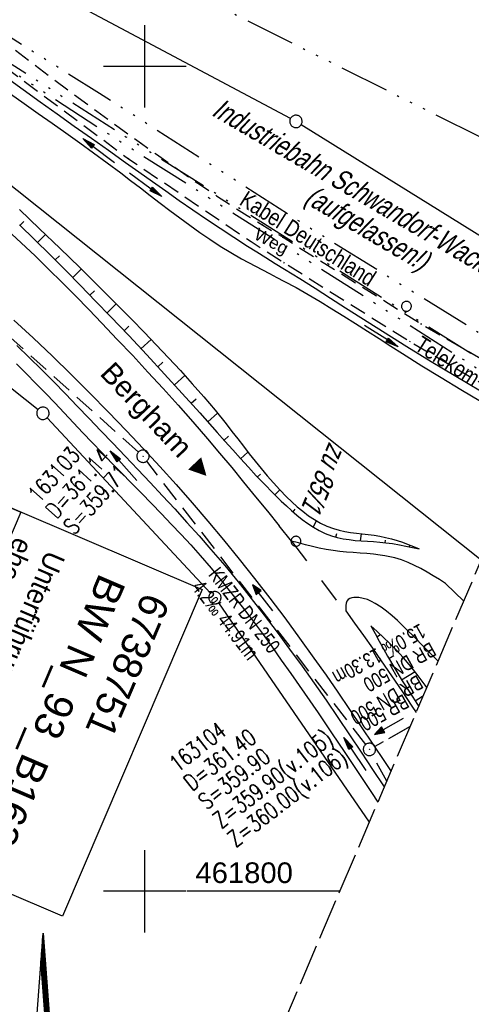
# Model space of a CAD drawing. Extents: x 510409 to 510963, y 461447 to 462240.
# Tile 12 of 25: x 510785 to 510840, y 461786 to 461906. Entities that reach past the tile are written whole.
import ezdxf
from ezdxf.enums import TextEntityAlignment as Align

# ---------------------------------------------------------------- set-up
doc = ezdxf.new("R2010")
doc.units = 0
doc.header["$LTSCALE"] = 10
doc.header["$MEASUREMENT"] = 0
for name, pattern in [('ACAD_ISO14W100', [25.5, 12, -3, 0.5, -3, 0.5, -3, 0.5, -3]), ('AUSGEZOGEN', [0]), ('LT00', [0]), ('LT02', [0.4, 0.2, -0.2]), ('LT11', [0.3, 0.2, -0.1]), ('LT12', [0.4, 0.3, -0.1]), ('LT14', [0.6, 0.5, -0.1]), ('STRICHLINIE2', [0.375, 0.25, -0.125])]:
    doc.linetypes.add(name, pattern=pattern)
doc.layers.get('0').update_dxf_attribs({"linetype": 'LT00'})
for name, color, linetype in [('--EK_BW_TEXT_B', 20, 'LT00'), ('--EK_FBR', 1, 'LT00'), ('--EK_Halt-Pfeil', 4, 'LT00'), ('--EK_Haltung', 7, 'STRICHLINIE2'), ('--EK_Haltung-Text', 140, 'LT00'), ('--EK_Schacht-Text', 5, 'LT00'), ('--EL_Halt-Pfeil', 4, 'LT00'), ('--EL_Haltung', 182, 'STRICHLINIE2'), ('--EL_Haltung-Text', 182, 'LT00'), ('1401', 7, 'Continuous'), ('BW_TEXT_B', 20, 'AUSGEZOGEN'), ('DFK_BES-NAME', 255, 'LT00'), ('DFK_FLUR_NR', 250, 'LT00'), ('DFK_GZPKT', 250, 'LT00'), ('DFK_KATASTER', 250, 'LT00'), ('DFK_VERMPKT', 252, 'LT00'), ('DL', 182, 'LT12'), ('DL_PFEIL', 201, 'LT00'), ('DL_TEXT', 182, 'LT00'), ('FELDWEG_TEXT', 1, 'Continuous'), ('KABEL_DEUTSCHLAND', 210, 'ACAD_ISO14W100'), ('KABEL_DEUTSCHLAND_TEXT', 210, 'LT00'), ('ORTSRICHTUNG', 7, 'Continuous'), ('PFEIL', 140, 'AUSGEZOGEN'), ('TELEKOM', 210, 'ACAD_ISO14W100'), ('TELEKOM_TEXT', 210, 'Continuous'), ('V107_AFBR_BAB', 250, 'LT00'), ('V107_BOESCH', 250, 'LT00'), ('V107_BOSCHUNG', 250, 'LT00'), ('V107_FELDWEG', 250, 'LT11'), ('V107_GRABEN', 250, 'LT00'), ('V107_KA_PRUF', 182, 'LT00'), ('V107_LG_MARK', 250, 'LT02'), ('V107_PARK_MS', 1, 'LT00'), ('V107_RASTER', 250, 'LT00')]:
    doc.layers.add(name, color=color, linetype=linetype)
doc.layers.add('-BLATT_107-RAND', color=7, linetype='LT14', plot=False)
doc.styles.add('Beschrift', font='ARIAL.TTF')
doc.styles.add('Haltungsbeschriftung', font='ARIAL.TTF', dxfattribs={"width": 0.75})
doc.styles.add('schachtbeschriftung', font='romans.shx', dxfattribs={"width": 0.75, "height": 2})
doc.styles.get("Standard").update_dxf_attribs({"font": 'ARIAL.TTF'})
doc.styles.add('Versorgungsltg', font='ARIAL.TTF', dxfattribs={"width": 0.8, "height": 2})

# ---------------------------------------------------------------- blocks, each defined once
blk = doc.blocks.new('SYMB7010')
at = {"color": 0, "linetype": 'ByBlock'}
for points in [[(-0.031408, 0.499213), (-0.093728, 0.49134), (-0.15457, 0.475719), (-0.212975, 0.452595), (-0.268021, 0.422333), (-0.31884, 0.385411), (-0.36463, 0.342411), (-0.40467, 0.29401), (-0.438329, 0.240973), (-0.465074, 0.184136), (-0.484486, 0.124395), (-0.496256, 0.062692), (-0.5002, 0)], [(-0.5002, 0), (-0.496256, -0.062692), (-0.484486, -0.124395), (-0.465075, -0.184136), (-0.438329, -0.240973), (-0.404671, -0.29401), (-0.36463, -0.342411), (-0.31884, -0.385411), (-0.268021, -0.422333), (-0.212975, -0.452595), (-0.154571, -0.475719), (-0.093728, -0.49134), (-0.031408, -0.499213), (0.031408, -0.499213)], [(0.5002, 0), (0.496256, 0.062692), (0.484485, 0.124395), (0.465074, 0.184136), (0.438329, 0.240973), (0.40467, 0.29401), (0.36463, 0.342411), (0.31884, 0.385411), (0.268021, 0.422333), (0.212975, 0.452595), (0.15457, 0.475719), (0.093728, 0.49134), (0.031408, 0.499213), (-0.031408, 0.499213)], [(0.031408, -0.499213), (0.093728, -0.491341), (0.15457, -0.475719), (0.212975, -0.452595), (0.268021, -0.422333), (0.31884, -0.385411), (0.36463, -0.342411), (0.404671, -0.294011), (0.438329, -0.240974), (0.465075, -0.184136), (0.484486, -0.124395), (0.496256, -0.062692), (0.500201, 0)]]:
    blk.add_lwpolyline(points, dxfattribs=at)
blk = doc.blocks.new('SYMB1401')
at = {"layer": '1401'}
for p, q in [((-2.1, -28.35), (0, 0)), ((0, 0), (2.15, -28.35)), ((2, -28.35), (-0.07, -1.01)), ((2.05, -28.35), (-0.05, -0.67)), ((2.1, -28.35), (-0.02, -0.34)), ((1.8, -28.35), (-0.17, -2.34)), ((1.85, -28.35), (-0.15, -2.01)), ((1.9, -28.35), (-0.12, -1.68)), ((1.95, -28.35), (-0.1, -1.34)), ((1.65, -28.35), (-0.25, -3.35)), ((1.7, -28.35), (-0.22, -3.01)), ((1.75, -28.35), (-0.2, -2.68)), ((-3.75, -35.35), (-3.75, -28.35)), ((-3.75, -28.35), (-1.2, -28.35)), ((1.25, -32.8), (-1.2, -28.35)), ((1.25, -32.8), (1.25, -28.35)), ((3.25, -28.35), (1.25, -28.35)), ((3.25, -28.35), (3.25, -35.35)), ((0.7, -35.35), (-1.75, -30.9)), ((-1.75, -30.9), (-1.75, -35.35)), ((-9.25, -31.85), (-6.25, -31.85)), ((5.75, -31.85), (8.75, -31.85)), ((-1.75, -35.35), (-3.75, -35.35)), ((-2.65, -35.35), (-3.25, -43.35)), ((3.25, -35.35), (0.7, -35.35)), ((2.75, -43.35), (2.15, -35.35)), ((2.8, -43.4), (2.2, -35.35)), ((3.3, -43.85), (2.65, -35.35)), ((-3.25, -43.35), (2.75, -43.35)), ((-3.2, -43.4), (2.8, -43.4))]:
    blk.add_line(p, q, dxfattribs=at)
for points in [[(-7.74, -32.11), (-7.75, -31.56), (-7.7, -31.01), (-7.62, -30.47), (-7.51, -29.93), (-7.35, -29.4), (-7.15, -28.89), (-6.92, -28.39), (-6.65, -27.91), (-6.34, -27.45), (-6.01, -27.02), (-5.64, -26.61), (-5.24, -26.23), (-4.82, -25.88), (-4.37, -25.56), (-3.9, -25.28), (-3.41, -25.03), (-2.9, -24.81), (-2.38, -24.64), (-1.85, -24.5)], [(1.85, -24.65), (2.37, -24.82), (2.88, -25.03), (3.37, -25.28), (3.85, -25.57), (4.3, -25.88), (4.72, -26.23), (5.12, -26.61), (5.49, -27.02), (5.83, -27.45), (6.13, -27.91), (6.41, -28.39), (6.64, -28.89), (6.84, -29.4), (7, -29.93), (7.12, -30.47), (7.2, -31.01), (7.24, -31.56), (7.25, -32.11)], [(-2.9, -38.85), (-3.41, -38.64), (-3.9, -38.39), (-4.37, -38.1), (-4.81, -37.78), (-5.24, -37.43), (-5.64, -37.05), (-6, -36.64), (-6.34, -36.21), (-6.64, -35.75), (-6.91, -35.27), (-7.15, -34.78), (-7.35, -34.26), (-7.5, -33.74), (-7.62, -33.2), (-7.7, -32.66), (-7.74, -32.11)], [(7.25, -32.11), (7.21, -32.66), (7.13, -33.21), (7.01, -33.74), (6.85, -34.27), (6.65, -34.78), (6.42, -35.28), (6.15, -35.76), (5.84, -36.22), (5.5, -36.66), (5.13, -37.07), (4.74, -37.45), (4.31, -37.8), (3.86, -38.12), (3.39, -38.4), (2.9, -38.65)], [(-3.15, -43.45), (2.85, -43.45), (2.25, -35.35)], [(-3.1, -43.5), (2.9, -43.5), (2.3, -35.35)], [(-3.05, -43.55), (2.95, -43.55), (2.35, -35.35)], [(-3, -43.6), (3, -43.6), (2.4, -35.35)], [(-2.95, -43.65), (3.05, -43.65), (2.45, -35.35)], [(-2.9, -43.7), (3.1, -43.7), (2.5, -35.35)], [(-2.85, -43.75), (3.15, -43.75), (2.55, -35.35)], [(-2.8, -43.8), (3.2, -43.8), (2.6, -35.35)], [(-2.78, -43.82), (3.25, -43.82), (2.62, -35.35)], [(-3.25, -43.35), (-2.75, -43.85), (3.3, -43.85)]]:
    blk.add_lwpolyline(points, dxfattribs=at)
blk = doc.blocks.new('Pfreil3')
at = {"layer": 'PFEIL'}
blk.add_hatch(color=256, dxfattribs=at).paths.add_polyline_path([(-1.55, 0.27), (-1.55, -0.27), (0, 0)])
for p, q in [((-1.55, 0), (-4.83, 0)), ((-1.55, -0.27), (-1.55, 0.27)), ((-1.55, 0.27), (0, 0)), ((0, 0), (-1.55, -0.27))]:
    blk.add_line(p, q, dxfattribs=at)
blk = doc.blocks.new('SYMB0003')
at = {"color": 0, "linetype": 'ByBlock'}
for p, q in [((-0.015712, 0), (0.010166, 0.012015)), ((0, -0.021257), (-0.015712, 0)), ((0.010166, 0.012015), (0, -0.021257))]:
    blk.add_line(p, q, dxfattribs=at)
for points in [[(-0.031395, 0.499013), (-0.093691, 0.491144), (-0.154509, 0.475528), (-0.21289, 0.452414), (-0.267913, 0.422164), (-0.318712, 0.385257), (-0.364484, 0.342274), (-0.404509, 0.293893), (-0.438154, 0.240877), (-0.464888, 0.184062), (-0.484292, 0.124345), (-0.496058, 0.062667), (-0.5, 0)], [(-0.5, 0), (-0.496058, -0.062667), (-0.484292, -0.124345), (-0.464888, -0.184062), (-0.438154, -0.240877), (-0.404509, -0.293893), (-0.364485, -0.342274), (-0.318712, -0.385257), (-0.267914, -0.422164), (-0.21289, -0.452414), (-0.154509, -0.475529), (-0.093691, -0.491144), (-0.031395, -0.499014), (0.031395, -0.499014)], [(0.5, 0), (0.496057, 0.062667), (0.484292, 0.124345), (0.464888, 0.184062), (0.438153, 0.240877), (0.404509, 0.293893), (0.364484, 0.342274), (0.318712, 0.385257), (0.267913, 0.422164), (0.21289, 0.452414), (0.154509, 0.475528), (0.093691, 0.491144), (0.031395, 0.499013), (-0.031395, 0.499013)], [(0.031395, -0.499014), (0.093691, -0.491144), (0.154509, -0.475529), (0.21289, -0.452414), (0.267914, -0.422164), (0.318712, -0.385257), (0.364485, -0.342274), (0.404509, -0.293893), (0.438154, -0.240877), (0.464889, -0.184062), (0.484292, -0.124345), (0.496058, -0.062667), (0.5, 0)]]:
    blk.add_lwpolyline(points, dxfattribs=at)
blk = doc.blocks.new('SYMB0011')
at = {"color": 0, "linetype": 'ByBlock'}
for p, q in [((0.5, 0), (-0.5, 0)), ((0, 0.5), (0, -0.5))]:
    blk.add_line(p, q, dxfattribs=at)
blk = doc.blocks.new('SYMB0070')
at = {"color": 0, "linetype": 'ByBlock'}
for p, q in [((-0.5, 0), (0.2, 0)), ((0.5, 0), (0.2, 0.1)), ((0.2, 0.1), (0.2, 0)), ((0.468, 0), (0.21, 0.086)), ((0.21, 0.086), (0.21, -0.086)), ((0.21, -0.086), (0.468, 0)), ((0.22, -0.072), (0.437, 0)), ((0.23, -0.058), (0.405, 0)), ((0.24, -0.045), (0.374, 0)), ((0.342, 0), (0.25, 0.031)), ((0.25, 0.031), (0.25, -0.031)), ((0.25, -0.031), (0.342, 0)), ((0.26, -0.017), (0.31, 0)), ((0.27, -0.003), (0.279, 0))]:
    blk.add_line(p, q, dxfattribs=at)
for points in [[(0.2, 0), (0.2, -0.1), (0.5, 0)], [(0.437, 0), (0.22, 0.072), (0.22, -0.072)], [(0.405, 0), (0.23, 0.058), (0.23, -0.058)], [(0.374, 0), (0.24, 0.045), (0.24, -0.045)], [(0.31, 0), (0.26, 0.017), (0.26, -0.017)], [(0.279, 0), (0.27, 0.003), (0.27, -0.003)]]:
    blk.add_lwpolyline(points, dxfattribs=at)

msp = doc.modelspace()

# ---------------------------------------------------------------- linework, layer by layer
at = {"layer": '--EK_FBR'}
msp.add_line((510817.8, 461842.46), (510816.31, 461844.28), dxfattribs=at)
for points in [[(510783.33, 461880.19), (510785.02, 461878.62), (510786.69, 461877.04), (510788.34, 461875.43), (510789.97, 461873.81), (510791.59, 461872.17), (510793.2, 461870.52), (510794.8, 461868.86), (510796.67, 461866.9), (510798.54, 461864.93), (510800.39, 461862.94), (510802.22, 461860.94), (510804.04, 461858.93), (510805.83, 461856.89), (510807.61, 461854.84), (510809.08, 461853.11), (510810.54, 461851.36), (510811.99, 461849.6), (510813.44, 461847.83), (510814.87, 461846.06), (510816.31, 461844.28)], [(510784.11, 461869.23), (510786.46, 461867.07), (510788.79, 461864.87), (510791.08, 461862.64), (510793.34, 461860.39), (510795.58, 461858.11), (510797.8, 461855.8), (510799.82, 461853.66), (510801.82, 461851.49), (510803.79, 461849.3), (510805.74, 461847.1), (510807.66, 461844.86), (510809.55, 461842.61), (510811.45, 461840.27), (510813.32, 461837.91), (510815.16, 461835.53), (510816.98, 461833.13), (510818.76, 461830.7), (510820.52, 461828.26), (510821.98, 461826.19), (510823.42, 461824.12), (510824.84, 461822.04), (510826.26, 461819.95), (510827.67, 461817.85), (510829.07, 461815.75), (510829.87, 461814.54)], [(510838.69, 461835.18), (510836.47, 461837.31), (510835.73, 461837.79), (510834.99, 461838.25), (510834.24, 461838.7), (510833.48, 461839.12), (510832.71, 461839.51), (510831.93, 461839.87), (510831.13, 461840.17), (510830.31, 461840.42), (510829.72, 461840.56), (510829.13, 461840.67), (510828.53, 461840.76), (510827.72, 461840.85), (510826.91, 461840.93), (510826.1, 461840.99), (510825.29, 461841.05), (510824.48, 461841.11), (510823.67, 461841.19), (510822.86, 461841.29), (510822.01, 461841.43), (510821.16, 461841.6), (510820.32, 461841.79), (510819.48, 461842), (510818.64, 461842.23), (510817.8, 461842.46)]]:
    msp.add_lwpolyline(points, dxfattribs=at)
at = {"layer": '--EK_Haltung'}
for p, q in [((510832.18, 461819.96), (510827.9, 461817.57)), ((510829.36, 461813.34), (510827.61, 461816.54))]:
    msp.add_line(p, q, dxfattribs=at)
at = {"layer": '--EL_Haltung'}
for p, q in [((510832.18, 461819.96), (510827.9, 461817.57)), ((510829.36, 461813.34), (510827.61, 461816.54))]:
    msp.add_line(p, q, dxfattribs=at)
at = {"layer": '-BLATT_107-RAND'}
msp.add_lwpolyline([(510699.53, 462239.95), (510408.79, 461559.46), (510672.71, 461446.7), (510963.45, 462127.19), (510699.53, 462239.95)], dxfattribs=at)
at = {"layer": 'DFK_KATASTER'}
for p, q in [((510817.67, 461893.67), (510785.2, 461910.95)), ((510854.03, 461871.1), (510818.97, 461892.92)), ((510840.81, 461840.15), (510780.46, 461888.18)), ((510767.8, 461873.62), (510787.06, 461858.4)), ((510788.16, 461857.39), (510807.99, 461836.13)), ((510808.93, 461834.96), (510827.23, 461808.37))]:
    msp.add_line(p, q, dxfattribs=at)
at = {"layer": 'DL'}
msp.add_line((510832.18, 461819.96), (510827.9, 461817.57), dxfattribs=at)
at = {"layer": 'KABEL_DEUTSCHLAND', "ltscale": 0.05, "flags": 128}
for points in [[(510676.32, 461995.37), (510687.46, 461982.31), (510696.18, 461973.17), (510702.76, 461966.6), (510706.86, 461963.69), (510713.8, 461956.33), (510723.59, 461946.55), (510730.45, 461940.13), (510764.07, 461912.8), (510797.72, 461891.46), (510845.71, 461861.35)], [(510849.8, 461861.93), (510820.54, 461880.06), (510794.5, 461896.72), (510769.34, 461912.51), (510739.2, 461937.07), (510721.06, 461954.32), (510717.9, 461959.49), (510715.64, 461962.1), (510713.74, 461964.28), (510710.85, 461966.82), (510707.19, 461969.7), (510705.78, 461970.76), (510701.13, 461976.04), (510684.7, 461995.16)]]:
    msp.add_lwpolyline(points, dxfattribs=at)
at = {"layer": 'TELEKOM', "ltscale": 0.05, "flags": 128}
for points in [[(510610.19, 462030.85), (510614.29, 462025.45), (510624.29, 462011.24), (510638.13, 461992.63), (510858.84, 461882.36)], [(510643.32, 461996.95), (510659.23, 461997.47), (510668.07, 462004.43), (510677.12, 461999.75), (510687.63, 461983.67), (510705.74, 461964.96), (510720.52, 461950.19), (510737.29, 461933.55), (510764.16, 461912.28), (510794.75, 461892.34), (510819.49, 461876.66), (510844.37, 461860.81), (510848.63, 461858.46)]]:
    msp.add_lwpolyline(points, dxfattribs=at)
at = {"layer": 'V107_AFBR_BAB'}
for points in [[(510783.33, 461880.19), (510785.02, 461878.62), (510786.69, 461877.04), (510788.34, 461875.43), (510789.97, 461873.81), (510791.59, 461872.17), (510793.2, 461870.52), (510794.8, 461868.86), (510796.67, 461866.9), (510798.54, 461864.93), (510800.39, 461862.94), (510802.22, 461860.94), (510804.04, 461858.93), (510805.83, 461856.89), (510807.61, 461854.84), (510809.08, 461853.11), (510810.54, 461851.36), (510811.99, 461849.6), (510813.44, 461847.83), (510814.87, 461846.06), (510816.31, 461844.28)], [(510784.11, 461869.23), (510786.46, 461867.07), (510788.79, 461864.87), (510791.08, 461862.64), (510793.34, 461860.39), (510795.58, 461858.11), (510797.8, 461855.8), (510799.82, 461853.66), (510801.82, 461851.49), (510803.79, 461849.3), (510805.74, 461847.1), (510807.66, 461844.86), (510809.55, 461842.61), (510811.45, 461840.27), (510813.32, 461837.91), (510815.16, 461835.53), (510816.98, 461833.13), (510818.76, 461830.7), (510820.52, 461828.26), (510821.98, 461826.19), (510823.42, 461824.12), (510824.84, 461822.04), (510826.26, 461819.95), (510827.67, 461817.85), (510829.07, 461815.75), (510829.87, 461814.54)], [(510824.37, 461834.01), (510825.45, 461832.5), (510826.53, 461830.99), (510827.61, 461829.47), (510828.67, 461827.95), (510829.93, 461826.12), (510831.17, 461824.29), (510832.4, 461822.44), (510832.92, 461821.67)]]:
    msp.add_lwpolyline(points, dxfattribs=at)
at = {"layer": 'V107_BOESCH'}
for points in [[(510784.8, 461882.64), (510787.25, 461880.31), (510789.69, 461877.97), (510792.11, 461875.61), (510794.52, 461873.23), (510796.91, 461870.83), (510798.42, 461869.31), (510799.91, 461867.78), (510801.4, 461866.24), (510802.87, 461864.68), (510804.32, 461863.12), (510805.75, 461861.53), (510807.16, 461859.93), (510808.53, 461858.3), (510809.87, 461856.65), (510810.57, 461855.75), (510811.27, 461854.85), (510811.97, 461853.94), (510812.67, 461853.04), (510813.38, 461852.14), (510814.1, 461851.25), (510814.84, 461850.37), (510815.6, 461849.5), (510816.38, 461848.65), (510817.2, 461847.81), (510817.83, 461847.2), (510818.49, 461846.62), (510819.16, 461846.06), (510819.86, 461845.53), (510820.58, 461845.05), (510821.32, 461844.63), (510822.09, 461844.26), (510822.88, 461843.96), (510823.56, 461843.77), (510824.25, 461843.62), (510824.95, 461843.5), (510825.66, 461843.4), (510826.37, 461843.32), (510827.08, 461843.24), (510827.8, 461843.15), (510828.51, 461843.04), (510829.21, 461842.9), (510829.9, 461842.73), (510830.59, 461842.53), (510831.26, 461842.3), (510831.94, 461842.05), (510832.6, 461841.79), (510833.27, 461841.52)], [(510784.79, 461880.77), (510786.67, 461878.96), (510788.54, 461877.14), (510790.39, 461875.29), (510792.22, 461873.43), (510794.04, 461871.55), (510795.86, 461869.66), (510798.05, 461867.35), (510800.23, 461865.02), (510802.4, 461862.69), (510804.54, 461860.34), (510806.67, 461857.99), (510808.78, 461855.63), (510809.72, 461854.57), (510810.66, 461853.52), (510811.6, 461852.46), (510812.56, 461851.41), (510813.52, 461850.37), (510814.51, 461849.33), (510815.52, 461848.3), (510816.56, 461847.28), (510817.18, 461846.71), (510817.8, 461846.14), (510818.44, 461845.59), (510819.1, 461845.07), (510819.77, 461844.58), (510820.46, 461844.13), (510821.16, 461843.72), (510821.89, 461843.38), (510822.64, 461843.09), (510823.34, 461842.89), (510824.05, 461842.74), (510824.78, 461842.63), (510825.51, 461842.54), (510826.26, 461842.48), (510827, 461842.43), (510827.75, 461842.38), (510828.5, 461842.32), (510829.25, 461842.24), (510830.06, 461842.14), (510830.87, 461842), (510831.67, 461841.85), (510832.47, 461841.69), (510833.27, 461841.52)], [(510834.21, 461824.71), (510834.02, 461824.99), (510833.17, 461826.12), (510832.29, 461827.22), (510831.38, 461828.29), (510830.42, 461829.33), (510829.69, 461830.06), (510828.95, 461830.78), (510828.19, 461831.49), (510827.43, 461832.19)], [(510827.43, 461832.19), (510827.92, 461831.26), (510828.42, 461830.33), (510828.93, 461829.4), (510829.45, 461828.49), (510830.32, 461827), (510831.21, 461825.53), (510832.13, 461824.08), (510833.08, 461822.64), (510833.23, 461822.41)]]:
    msp.add_lwpolyline(points, dxfattribs=at)
at = {"layer": 'V107_BOSCHUNG'}
for p, q in [((510784.85, 461880.7), (510785.32, 461881.2)), ((510787.01, 461878.63), (510787.97, 461879.62)), ((510789.14, 461876.53), (510789.64, 461877.03)), ((510791.26, 461874.41), (510792.29, 461875.43)), ((510793.35, 461872.27), (510793.89, 461872.79)), ((510795.43, 461870.12), (510796.55, 461871.19)), ((510797.49, 461867.94), (510798.08, 461868.5)), ((510799.54, 461865.76), (510800.76, 461866.9)), ((510801.58, 461863.57), (510802.21, 461864.15)), ((510803.61, 461861.37), (510804.87, 461862.51)), ((510805.63, 461859.15), (510806.24, 461859.71)), ((510807.63, 461856.92), (510808.8, 461857.97)), ((510809.62, 461854.68), (510810.15, 461855.15)), ((510811.62, 461852.44), (510812.51, 461853.24)), ((510813.66, 461850.22), (510814.02, 461850.56)), ((510815.77, 461848.06), (510816.36, 461848.67)), ((510817.98, 461845.98), (510818.24, 461846.3)), ((510820.41, 461844.15), (510820.83, 461844.9)), ((510823.17, 461842.94), (510823.3, 461843.37)), ((510826.16, 461842.49), (510826.28, 461843.33)), ((510829.16, 461842.25), (510829.2, 461842.57)), ((510832.09, 461841.77), (510832.13, 461841.98)), ((510828.13, 461830.86), (510828.59, 461831.11)), ((510829.59, 461828.23), (510830.2, 461828.58)), ((510831.14, 461825.64), (510832.77, 461826.64)), ((510832.78, 461823.09), (510833.66, 461823.67))]:
    msp.add_line(p, q, dxfattribs=at)
at = {"layer": 'V107_FELDWEG', "flags": 128}
for points in [[(510763.38, 461919.02), (510765.54, 461917.21), (510767.71, 461915.39), (510769.88, 461913.58), (510772.05, 461911.78), (510774.24, 461909.99), (510776.43, 461908.2), (510778.63, 461906.43), (510780.84, 461904.67), (510783.47, 461902.61), (510786.13, 461900.57), (510788.8, 461898.55), (510791.48, 461896.55), (510794.18, 461894.56), (510796.89, 461892.59), (510799.6, 461890.63), (510801.41, 461889.34), (510803.22, 461888.06), (510805.03, 461886.79), (510806.86, 461885.54), (510808.7, 461884.3), (510810.55, 461883.09), (510812.42, 461881.9), (510814.31, 461880.75), (510816.77, 461879.27), (510833.54, 461868.76), (510849.16, 461859.68)], [(510761.83, 461916.75), (510779.46, 461902.59), (510798.03, 461888.8), (510812.9, 461878.75), (510816.89, 461876.19), (510832.17, 461866.64), (510847.6, 461857.62), (510848.15, 461857.33)]]:
    msp.add_lwpolyline(points, dxfattribs=at)
at = {"layer": 'V107_GRABEN'}
for points in [[(510783.2, 461898.67), (510785.25, 461897.18), (510787.31, 461895.69), (510789.38, 461894.22), (510791.45, 461892.75), (510793.52, 461891.28), (510795.59, 461889.82), (510797.67, 461888.35), (510799.29, 461887.2), (510800.92, 461886.05), (510802.55, 461884.9), (510804.19, 461883.75), (510805.82, 461882.61), (510807.47, 461881.49), (510809.13, 461880.38), (510810.79, 461879.28), (510812.47, 461878.2), (510813.58, 461877.5), (510814.7, 461876.81), (510815.82, 461876.11), (510816.94, 461875.42), (510818.8, 461874.26), (510820.66, 461873.09), (510822.51, 461871.91), (510824.36, 461870.73), (510826.21, 461869.55), (510828.06, 461868.37), (510829.91, 461867.2), (510831.77, 461866.04), (510834.73, 461864.22), (510837.71, 461862.44), (510840.71, 461860.68)], [(510783.7, 461896.65), (510785.38, 461895.48), (510787.07, 461894.3), (510788.75, 461893.12), (510790.43, 461891.93), (510792.11, 461890.74), (510793.78, 461889.53), (510795.44, 461888.31), (510797.09, 461887.08), (510798.28, 461886.17), (510799.47, 461885.25), (510800.66, 461884.34), (510801.85, 461883.42), (510803.04, 461882.51), (510804.24, 461881.62), (510805.45, 461880.73), (510806.67, 461879.87), (510807.9, 461879.03), (510809.15, 461878.21), (510810.42, 461877.43), (510811.71, 461876.68), (510812.56, 461876.21), (510813.41, 461875.76), (510814.28, 461875.31), (510815.14, 461874.87), (510816, 461874.42), (510816.86, 461873.97), (510818.34, 461873.17), (510819.81, 461872.33), (510821.26, 461871.48), (510822.7, 461870.61), (510824.14, 461869.72), (510825.56, 461868.82), (510826.99, 461867.91), (510828.41, 461867), (510829.83, 461866.09), (510831.25, 461865.18), (510833.59, 461863.71), (510835.95, 461862.26), (510838.32, 461860.83), (510840.71, 461859.42)], [(510784.49, 461866.15), (510785.98, 461864.72), (510787.46, 461863.26), (510788.92, 461861.79), (510790.37, 461860.31), (510791.82, 461858.82), (510793.25, 461857.32), (510794.69, 461855.82), (510796.12, 461854.31), (510797.63, 461852.73), (510799.15, 461851.14), (510800.65, 461849.55), (510802.16, 461847.95), (510803.65, 461846.34), (510805.12, 461844.72), (510806.58, 461843.09), (510808.03, 461841.44), (510809.69, 461839.48), (510811.32, 461837.5), (510812.92, 461835.5), (510814.49, 461833.47), (510816.05, 461831.42), (510817.57, 461829.36), (510819.08, 461827.28), (510820.54, 461825.22), (510821.98, 461823.15), (510823.41, 461821.07), (510824.82, 461818.98), (510826.23, 461816.88), (510827.63, 461814.78), (510829.02, 461812.68), (510829.05, 461812.63)], [(510784.43, 461863.92), (510785.63, 461862.75), (510786.8, 461861.57), (510787.95, 461860.38), (510789.1, 461859.19), (510790.24, 461857.99), (510791.37, 461856.78), (510792.5, 461855.58), (510793.64, 461854.38), (510794.78, 461853.18), (510795.98, 461851.94), (510797.18, 461850.71), (510798.39, 461849.48), (510799.61, 461848.24), (510800.82, 461847.01), (510802.02, 461845.77), (510803.22, 461844.52), (510804.41, 461843.26), (510805.58, 461841.98), (510806.73, 461840.69), (510808.04, 461839.17), (510809.32, 461837.63), (510810.57, 461836.07), (510811.81, 461834.49), (510813.02, 461832.9), (510814.22, 461831.29), (510815.4, 461829.67), (510816.56, 461828.03), (510817.72, 461826.4), (510819.38, 461824.01), (510821.02, 461821.62), (510822.65, 461819.22), (510824.26, 461816.81), (510825.87, 461814.4), (510827.48, 461811.98), (510828.27, 461810.79)]]:
    msp.add_lwpolyline(points, dxfattribs=at)
at = {"layer": 'V107_LG_MARK', "ltscale": 1.5, "flags": 128}
msp.add_lwpolyline([(510817.8, 461842.46), (510821.25, 461837.91), (510823.96, 461834.27)], dxfattribs=at)
at = {"layer": 'V107_PARK_MS'}
for points in [[(510838.69, 461835.18), (510836.47, 461837.31), (510835.73, 461837.79), (510834.99, 461838.25), (510834.24, 461838.7), (510833.48, 461839.12), (510832.71, 461839.51), (510831.93, 461839.87), (510831.13, 461840.17), (510830.31, 461840.42), (510829.72, 461840.56), (510829.13, 461840.67), (510828.53, 461840.76), (510827.72, 461840.85), (510826.91, 461840.93), (510826.1, 461840.99), (510825.29, 461841.05), (510824.48, 461841.11), (510823.67, 461841.19), (510822.86, 461841.29), (510822.01, 461841.43), (510821.16, 461841.6), (510820.32, 461841.79), (510819.48, 461842), (510818.64, 461842.23), (510817.8, 461842.46)], [(510835.58, 461827.91), (510835.42, 461828.07), (510833.96, 461829.52), (510832.49, 461831), (510831.88, 461831.62), (510831.26, 461832.23), (510830.63, 461832.83), (510829.99, 461833.4), (510829.33, 461833.94), (510828.65, 461834.44), (510827.94, 461834.89), (510827.49, 461835.14), (510827.01, 461835.35), (510826.5, 461835.51), (510825.94, 461835.61), (510825.65, 461835.63), (510825.36, 461835.63), (510825.09, 461835.59), (510824.85, 461835.51), (510824.65, 461835.38), (510824.51, 461835.18), (510824.43, 461834.94), (510824.38, 461834.65), (510824.37, 461834.34), (510824.37, 461834.01)]]:
    msp.add_lwpolyline(points, dxfattribs=at)
at = {"layer": 'V107_RASTER'}
for p, q in [((510800, 461895), (510800, 461905)), ((510795, 461900), (510805, 461900)), ((510823.66, 461800), (510805.16, 461800))]:
    msp.add_line(p, q, dxfattribs=at)

# ---------------------------------------------------------------- block references
at = {"layer": '--EK_Halt-Pfeil', "yscale": 4, "zscale": 4}
for p, xscale, rotation in [((510814.3, 461835.58), 4.000000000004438, 127.7047999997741), ((510829.6, 461819.97), 4.000000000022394, 209.1644400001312)]:
    msp.add_blockref('SYMB0070', p, dxfattribs=dict(at, xscale=xscale, rotation=rotation))
at = {"layer": '--EL_Halt-Pfeil', "yscale": 4, "zscale": 4}
for p, xscale, rotation in [((510814.3, 461835.58), 4.000000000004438, 127.7047999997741), ((510829.6, 461819.97), 4.000000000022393, 209.1644400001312)]:
    msp.add_blockref('SYMB0070', p, dxfattribs=dict(at, xscale=xscale, rotation=rotation))
at = {"layer": '1401'}
msp.add_blockref('SYMB1401', (510787.66, 461794.93), dxfattribs=at)
at = {"layer": 'DFK_GZPKT', "xscale": 1.500000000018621, "yscale": 1.5, "zscale": 1.5, "rotation": 264.7377099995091}
for p in [(510818.33, 461893.32), (510787.65, 461857.94), (510808.5, 461835.58)]:
    msp.add_blockref('SYMB7010', p, dxfattribs=at)
at = {"layer": 'DFK_VERMPKT', "xscale": 1.200000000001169, "yscale": 1.200000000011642, "zscale": 1.2, "rotation": 264.7377100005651}
for p in [(510831.73, 461870.91), (510818.33, 461842.43)]:
    msp.add_blockref('SYMB7010', p, dxfattribs=at)
at = {"layer": 'DL_PFEIL', "xscale": 4.000000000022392, "yscale": 4, "zscale": 4, "rotation": 209.1644400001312}
msp.add_blockref('SYMB0070', (510829.6, 461819.97), dxfattribs=at)
at = {"layer": 'PFEIL'}
for p, rotation in [((510792.48, 461891.25), 142.7304394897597), ((510802.05, 461884.21), 324.0780082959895), ((510830.74, 461866), 327.815297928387), ((510795.82, 461853.4), 131.6562657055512), ((510824.12, 461818.64), 124.0141787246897)]:
    msp.add_blockref('Pfreil3', p, dxfattribs=dict(at, rotation=rotation))
at = {"layer": 'V107_FELDWEG', "xscale": 0.1000000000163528, "yscale": 0.09999999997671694, "zscale": 0.1, "rotation": 246.8655000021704}
for p in [(510799.6, 461890.63), (510798.03, 461888.8), (510814.31, 461880.75), (510812.9, 461878.75), (510816.77, 461879.27), (510816.89, 461876.19), (510833.54, 461868.76), (510832.17, 461866.64)]:
    msp.add_blockref('SYMB0011', p, dxfattribs=at)
at = {"layer": 'V107_KA_PRUF', "xscale": 1.500000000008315, "yscale": 1.5, "zscale": 1.5, "rotation": 246.8655000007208}
for p in [(510799.78, 461852.74), (510827.25, 461817.2)]:
    msp.add_blockref('SYMB0003', p, dxfattribs=at)

# ---------------------------------------------------------------- texts
at = {"layer": '--EK_Haltung-Text', "style": 'Haltungsbeschriftung', "width": 0.75}
for s, rotation, p in [('KMZR DN 250', -52.2952, (510807.63, 461838.37)), ('4.2‰ 44.91m', -52.2952, (510805.6, 461836.81)), ('15.0‰ 13.30m', -150.8356, (510833.38, 461832.52)), ('BR DN 500', -150.8356, (510834.63, 461830.28))]:
    msp.add_text(s, height=1.8, rotation=rotation, dxfattribs=at).set_placement(p)
at = {"layer": '--EK_Schacht-Text', "style": 'schachtbeschriftung', "width": 0.75}
for s, p in [('Z=359.90(v.105)', (510809.26, 461807.51)), ('S=359.90', (510807.49, 461809.79)), ('Z=360.00(v.106)', (510811.02, 461805.23))]:
    msp.add_text(s, height=2, rotation=37.7048, dxfattribs=at).set_placement(p)
at = {"layer": '--EL_Haltung-Text', "style": 'Haltungsbeschriftung', "width": 0.75}
for s, rotation, p in [('KMZR DN 250', -52.2952, (510807.63, 461838.37)), ('BR DN 500', -150.8356, (510833.06, 461826.3))]:
    msp.add_text(s, height=1.8, rotation=rotation, dxfattribs=at).set_placement(p)
at = {"layer": 'DFK_BES-NAME', "oblique": 13.754, "width": 0.75}
for s, p in [('Industriebahn Schwandorf-Wackersdorf', (510807.98, 461894.14)), ('(aufgelassen!)', (510819.19, 461883.55))]:
    msp.add_text(s, height=2.5, rotation=329.5706, dxfattribs=at).set_placement(p)
at = {"layer": 'DFK_FLUR_NR', "oblique": 13.754, "width": 0.75}
msp.add_text('zu 85/1', height=2.5, rotation=246.8655, dxfattribs=at).set_placement((510822.36, 461854.56))
at = {"layer": 'DL_TEXT', "style": 'Haltungsbeschriftung', "width": 0.75}
msp.add_text('BR 500', height=1.8, rotation=-150.8356, dxfattribs=at).set_placement((510831.35, 461823.97))
at = {"layer": 'FELDWEG_TEXT', "insert": (510812.9, 461878.75), "char_height": 1.5, "attachment_point": 7, "rotation": 332.2449, "style": 'Beschrift'}
msp.add_mtext('Weg', dxfattribs=at)
at = {"layer": 'KABEL_DEUTSCHLAND_TEXT', "style": 'Versorgungsltg', "width": 0.8}
msp.add_text('Kabel Deutschland', height=2, rotation=327.5191, dxfattribs=at).set_placement((510819.26, 461878.28), align=Align.CENTER)
at = {"layer": 'ORTSRICHTUNG', "insert": (510800.27, 461855.39), "char_height": 2.5, "attachment_point": 8, "rotation": 313.2872, "style": 'Beschrift'}
msp.add_mtext('Bergham ►', dxfattribs=at)
at = {"layer": 'TELEKOM_TEXT', "style": 'Versorgungsltg', "width": 0.8}
msp.add_text('Telekom Kabel', height=2, rotation=327.656, dxfattribs=at).set_placement((510838.87, 461861.74), align=Align.CENTER)
at = {"layer": 'V107_RASTER', "width": 1.014}
msp.add_text(' 461800', height=2.5, rotation=0.0003, dxfattribs=at).set_placement((510805.16, 461801))

# ---------------------------------------------------------------- next in the draw order: texts
at = {"layer": 'BW_TEXT_B', "insert": (510803.12, 461835.02), "char_height": 2, "width": 37.5546, "attachment_point": 1, "rotation": 246.8655, "style": 'Beschrift', "bg_fill": 3, "box_fill_scale": 1.5, "bg_fill_color": 256, "bg_fill_transparency": 0}
msp.add_mtext('{\\Funir_o|c0;\\H1.75x;6738751\\fArial|b0|i0|c238|p34;\\H0.5714x;\\P\\H1.75x;BW N_93_B1\\fArial|b0|i0|c0|p34;63d\\fArial|b0|i0|c238|p34;\\W0.8;\\P\\H0.3714x;\\W1;\\P\\fArial|b0|i0|c0|p34;\\H1.924x;\\W0.9;Unterführung der St 2145, ehem. BBI-Bahn und BBI-Weg\\fArial|b0|i0|c238|p34;\\P\\H0.1999x;\\W1;\\P\\pt8,20;\\H3.602x;K\\fArial|b0|i0|c0|p34;m^I^I\\fArial|b0|i0|c238|p34;1\\fArial|b0|i0|c0|p34;63.692\\fArial|b0|i0|c238|p34;\\PBw.Wi\\fArial|b0|i0|c0|p34;.^I^I118.35\\fArial|b0|i0|c238|p34; gon\\PL.W.^I\\fArial|b0|i0|c0|p34;           ^I28.05 \\fArial|b0|i0|c238|p34;m\\P\\pt20;\\fArial|b0|i0|c0|p34;L.H. ü.BBI-Weg ^I5.56 m\\PL.H. ü.Gleis  ^I4.92 m\\PL.H. ü.Straße ^I4.84 m}', dxfattribs=at)

# ---------------------------------------------------------------- next in the draw order: linework, layer by layer
at = {"layer": '--EK_BW_TEXT_B'}
msp.add_lwpolyline([(510784.99, 461845.97), (510768.07, 461806.37), (510745.2, 461816.14), (510762.12, 461855.74)], close=True, dxfattribs=at)
at = {"layer": '--EK_Haltung'}
for p, q in [((510799.22, 461853.24), (510762.26, 461886.35)), ((510826.79, 461817.8), (510800.24, 461852.14))]:
    msp.add_line(p, q, dxfattribs=at)
at = {"layer": '--EL_Haltung'}
for p, q in [((510799.22, 461853.24), (510762.26, 461886.35)), ((510826.79, 461817.8), (510800.24, 461852.14))]:
    msp.add_line(p, q, dxfattribs=at)
at = {"layer": 'BW_TEXT_B'}
msp.add_lwpolyline([(510806.94, 461836.6), (510790.02, 461796.99), (510745.2, 461816.14), (510762.12, 461855.74)], close=True, dxfattribs=at)
at = {"layer": 'V107_RASTER'}
for p, q in [((510800, 461795), (510800, 461805)), ((510805, 461800), (510795, 461800))]:
    msp.add_line(p, q, dxfattribs=at)

# ---------------------------------------------------------------- next in the draw order: texts
at = {"layer": '--EK_Schacht-Text', "style": 'schachtbeschriftung', "width": 0.75}
for s, rotation, p in [('163103', 48.1423, (510787.15, 461846.97)), ('D=361.14', 48.1423, (510789.29, 461845.04)), ('S=359.71', 48.1423, (510791.44, 461843.12)), ('163104', 37.7048, (510803.97, 461814.35)), ('D=361.40', 37.7048, (510805.73, 461812.07))]:
    msp.add_text(s, height=2, rotation=rotation, dxfattribs=at).set_placement(p)

doc.saveas('drawing.dxf')
